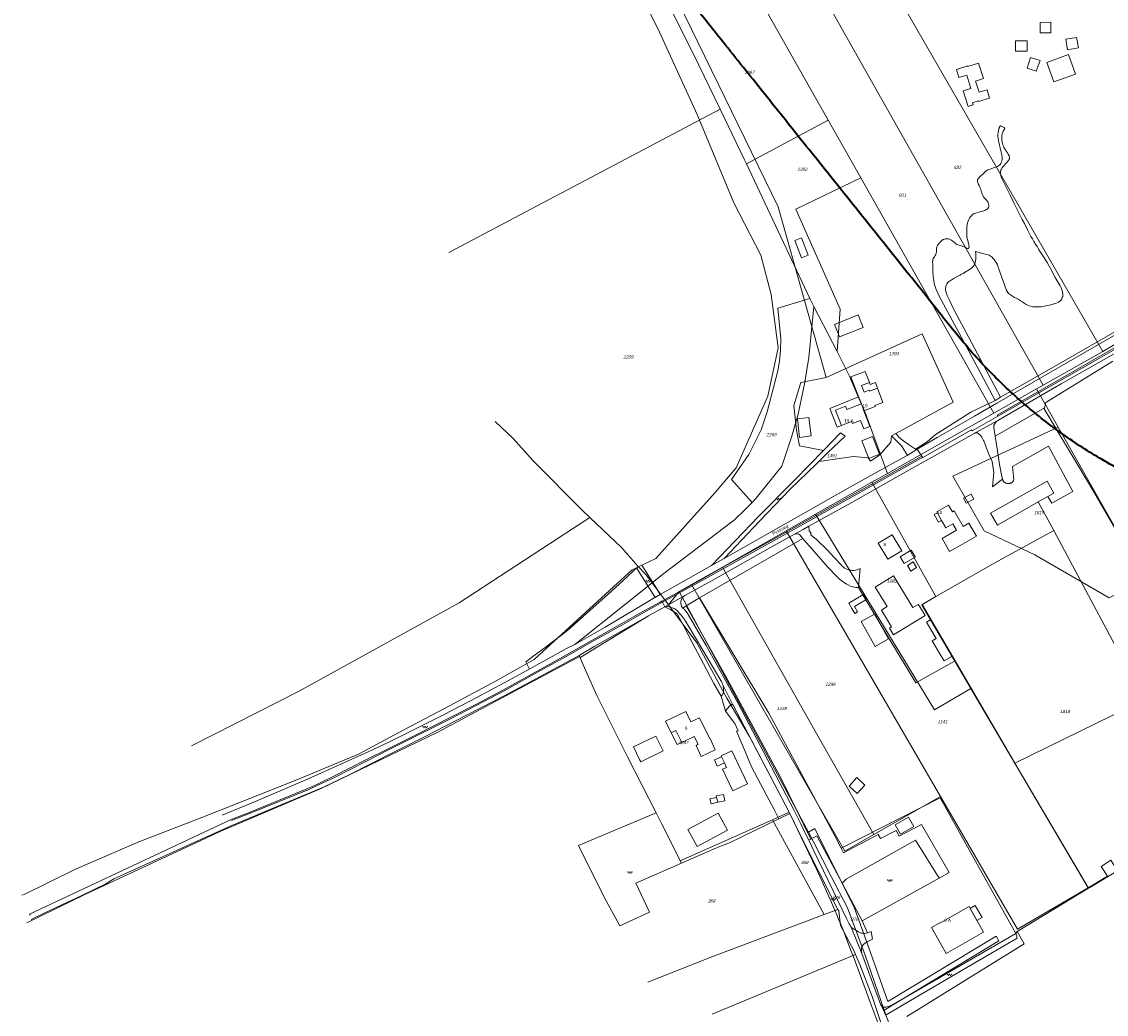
# Model space of a CAD drawing. Header units: metres. Extents: x 172462 to 175458, y 452773 to 455615.
# Tile 2 of 45: x 172628 to 173136, y 453531 to 453996. Entities that reach past the tile are written whole.
import ezdxf
from ezdxf.enums import TextEntityAlignment as Align

# ---------------------------------------------------------------- set-up
doc = ezdxf.new("R2010")
doc.units = ezdxf.units.M
doc.header["$MEASUREMENT"] = 0
doc.linetypes.add('DGN Style 2', pattern=[107.046567, 64.22794, -42.818627])
for name, color, linetype, lineweight in [('BGT Ondergrond', 7, 'Continuous', 0), ('DKK ondergrond', 7, 'Continuous', 0), ('Meldgebied', 5, 'Continuous', 40)]:
    doc.layers.add(name, color=color, linetype=linetype, lineweight=lineweight)
doc.styles.add('Style-Arial', font='arial.ttf')
doc.styles.add('Style-arial I 0.26180', font='arial.shx', dxfattribs={"oblique": 15})

# ---------------------------------------------------------------- blocks, each defined once
blk = doc.blocks.new('*U12')
at = {"layer": 'BGT Ondergrond', "color": 7, "linetype": 'Continuous', "lineweight": 0}
for centre in [(-0.3, 0.35), (0, 0.25), (-0.1, -0.05), (0.1, -0.45), (0.2, -0.15)]:
    blk.add_circle(centre, 0.0447, dxfattribs=at)
blk = doc.blocks.new('BGT-271C')
at = {"layer": 'BGT Ondergrond', "color": 7, "linetype": 'Continuous', "lineweight": 0, "xscale": 0.07267220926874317, "yscale": 0.07267220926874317, "zscale": 0.07267220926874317, "rotation": 243.434948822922}
blk.add_blockref('*U12', (0, 0), dxfattribs=at)
blk = doc.blocks.new('*U16')
at = {"layer": 'BGT Ondergrond', "color": 7, "linetype": 'Continuous', "lineweight": 0}
for centre in [(-0.3, 0.35), (0, 0.25), (-0.1, -0.05), (0.1, -0.45), (0.2, -0.15)]:
    blk.add_circle(centre, 0.0447, dxfattribs=at)
blk = doc.blocks.new('BGT-271C_1')
at = {"layer": 'BGT Ondergrond', "color": 7, "linetype": 'Continuous', "lineweight": 0, "xscale": 0.07267220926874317, "yscale": 0.07267220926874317, "zscale": 0.07267220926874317, "rotation": 243.434948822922}
blk.add_blockref('*U16', (0, 0), dxfattribs=at)

msp = doc.modelspace()

# ---------------------------------------------------------------- linework, layer by layer
at = {"layer": 'BGT Ondergrond', "color": 7, "linetype": 'Continuous', "lineweight": 0, "flags": 128}
for points in [[(172978.77, 453868.15), (172974, 453886.52), (172961.22, 453911.01), (172944.11, 453952.33), (172925.75, 453992.66), (172909.37, 454024.7), (172896.85, 454056.75), (172881.46, 454086.55), (172863.54, 454125.71), (172846.87, 454156.76), (172841.04, 454153.77)], [(173507.85, 454050.99), (173507.75, 454051.6), (173483.91, 454038.58), (173411.98, 453998.41), (173354.31, 453965.34), (173329.18, 453951.21), (173302.93, 453936.52), (173276.73, 453921.65), (173246.52, 453904.83), (173225.6, 453892.76), (173199.86, 453877.84), (173149.98, 453849.07), (173105.96, 453823.81), (173084.63, 453811.54), (173084.92, 453811.03)], [(173084.92, 453811.03), (173102.28, 453820.92), (173131.47, 453837.64), (173154.39, 453850.8), (173178.97, 453864.96), (173197.42, 453875.55), (173220.47, 453888.84), (173247.28, 453904.22), (173272.87, 453918.63), (173300.34, 453934.16), (173314.28, 453942.11), (173343.7, 453958.73), (173391.02, 453985.62), (173447.17, 454017.45), (173507.85, 454050.99)], [(173004.6, 453829.14), (172982.08, 453909.15), (172935.17, 454005.14)], [(173088.81, 453918.43), (173087.74, 453920.53), (173086.72, 453922.65), (173086.47, 453923.22), (173086.3, 453923.82), (173086.19, 453924.44), (173086.17, 453925.07), (173086.21, 453925.69), (173086.41, 453926.28), (173086.67, 453926.85), (173086.98, 453927.39), (173087.35, 453927.89), (173087.76, 453928.36), (173089.89, 453930.8), (173090.17, 453931.2), (173090.35, 453931.65), (173090.41, 453932.14), (173090.37, 453932.62), (173090.22, 453933.08), (173089.84, 453933.78), (173089.43, 453934.46), (173089.01, 453935.13), (173088.57, 453935.79), (173088.11, 453936.44), (173087.8, 453936.99), (173087.54, 453937.57), (173087.33, 453938.17), (173087.16, 453938.78), (173087.05, 453939.41), (173086.88, 453940.2), (173086.79, 453941), (173086.78, 453941.8), (173086.85, 453942.6), (173086.99, 453943.39), (173087.15, 453943.81), (173087.33, 453944.22), (173087.53, 453944.61), (173087.75, 453945), (173087.98, 453945.38), (173088.12, 453945.55), (173088.17, 453945.76), (173088.15, 453945.98), (173088.05, 453946.17), (173087.88, 453946.32), (173087.62, 453946.5), (173087.34, 453946.67), (173087.04, 453946.82), (173086.74, 453946.95), (173086.43, 453947.05), (173086.31, 453947.05), (173086.18, 453947.01), (173086.07, 453946.96), (173085.98, 453946.87), (173085.9, 453946.77), (173085.78, 453946.56), (173085.67, 453946.34), (173085.58, 453946.11), (173085.52, 453945.87), (173085.47, 453945.63), (173085.24, 453944.79), (173085.08, 453943.93), (173085.01, 453943.06), (173085.01, 453942.18), (173085.09, 453941.31), (173085.27, 453940.28), (173085.48, 453939.26), (173085.7, 453938.24), (173085.94, 453937.22), (173086.21, 453936.21), (173086.41, 453935.51), (173086.59, 453934.8), (173086.75, 453934.09), (173086.88, 453933.37), (173087, 453932.65), (173087, 453931.99), (173086.93, 453931.34), (173086.81, 453930.7), (173086.63, 453930.06), (173086.39, 453929.45), (173086.09, 453929.02), (173085.74, 453928.63), (173085.33, 453928.29), (173084.87, 453928.03), (173084.38, 453927.83), (173083.62, 453927.6), (173082.87, 453927.37), (173082.12, 453927.12), (173081.37, 453926.85), (173080.63, 453926.58), (173080.22, 453926.42), (173079.82, 453926.22), (173079.45, 453925.98), (173079.11, 453925.7), (173078.8, 453925.39), (173075.93, 453922.54), (173075.75, 453922.36), (173075.6, 453922.15), (173075.49, 453921.92), (173075.41, 453921.68), (173075.37, 453921.42), (173075.42, 453920.94), (173075.52, 453920.47), (173075.69, 453920.02), (173075.91, 453919.59), (173076.19, 453919.19), (173076.47, 453918.55), (173076.72, 453917.91), (173076.95, 453917.25), (173077.15, 453916.58), (173077.33, 453915.91), (173077.59, 453915.2), (173077.92, 453914.52), (173078.3, 453913.87), (173078.74, 453913.26), (173079.24, 453912.69), (173079.69, 453912.23), (173080.08, 453911.71), (173080.4, 453911.15), (173080.65, 453910.55), (173080.81, 453909.92), (173080.8, 453909.34), (173080.63, 453908.79), (173080.32, 453908.3), (173079.88, 453907.91), (173079.36, 453907.66), (173078.86, 453907.43), (173078.35, 453907.23), (173077.82, 453907.06), (173077.29, 453906.91), (173076.75, 453906.8), (173075.6, 453906.52), (173074.46, 453906.21), (173073.95, 453905.97), (173073.46, 453905.68), (173073.01, 453905.33), (173072.6, 453904.94), (173072.23, 453904.51), (173071.76, 453903.85), (173071.36, 453903.16), (173071.01, 453902.43), (173070.74, 453901.68), (173070.53, 453900.9), (173070.44, 453899.71), (173070.39, 453898.52), (173070.38, 453897.32), (173070.42, 453896.13), (173070.51, 453894.93), (173071.03, 453892.79), (173071.5, 453890.64), (173071.54, 453890.41), (173071.51, 453890.18), (173071.42, 453889.96), (173071.27, 453889.78), (173071.07, 453889.65), (173070.92, 453889.61), (173070.76, 453889.6), (173070.61, 453889.62), (173070.46, 453889.67), (173070.33, 453889.75), (173069.77, 453890.08), (173069.19, 453890.37), (173068.58, 453890.62), (173067.97, 453890.83), (173067.34, 453891), (173066.8, 453891.13), (173066.27, 453891.32), (173065.77, 453891.56), (173065.3, 453891.86), (173064.87, 453892.21), (173064.41, 453892.64), (173063.93, 453893.02), (173063.41, 453893.37), (173062.87, 453893.67), (173062.31, 453893.94), (173061.85, 453894.08), (173061.38, 453894.16), (173060.9, 453894.17), (173060.43, 453894.11), (173059.97, 453893.99), (173059.68, 453893.92), (173059.41, 453893.81), (173059.14, 453893.69), (173058.89, 453893.53), (173058.65, 453893.35), (173058.25, 453892.95), (173057.87, 453892.54), (173057.49, 453892.12), (173057.13, 453891.69), (173056.77, 453891.25), (173056.55, 453890.8), (173056.37, 453890.33), (173056.26, 453889.83), (173056.21, 453889.34), (173056.21, 453888.83), (173056.22, 453888.17), (173056.12, 453887.51), (173055.92, 453886.88), (173055.63, 453886.28), (173055.25, 453885.73), (173054.96, 453885.34), (173054.73, 453884.91), (173054.56, 453884.46), (173054.44, 453883.98), (173054.39, 453883.5), (173054.45, 453881.95), (173054.49, 453880.4)], [(173100.47, 453895.3), (173098.9, 453898.32), (173097.4, 453901.37), (173096.41, 453903.23), (173095.45, 453905.1), (173094.5, 453906.98), (173093.58, 453908.86), (173092.67, 453910.76), (173090.71, 453914.58), (173088.81, 453918.43)], [(172992.99, 453894.58), (172989.83, 453893.36), (172992.94, 453885.25), (172996.1, 453886.46), (172992.99, 453894.58)], [(173047.19, 453795.6), (173056.55, 453801.04), (173073.97, 453811.05), (173084.45, 453817.13), (173218.54, 453894.53)], [(173074.22, 453882.62), (173074.48, 453883.72), (173074.65, 453884.83), (173074.72, 453885.96), (173074.69, 453887.08), (173074.57, 453888.21), (173076.19, 453887.69), (173077.82, 453887.22), (173079.09, 453886.94), (173080.36, 453886.68), (173080.91, 453886.52), (173081.43, 453886.27), (173081.9, 453885.95), (173082.32, 453885.56), (173082.67, 453885.11)], [(173084.63, 453882.22), (173086.13, 453878.31), (173087.53, 453874.4), (173088.88, 453870.48)], [(173114.11, 453872.07), (173111.87, 453876.11), (173109.69, 453880.19), (173108.04, 453883), (173106.34, 453885.78)], [(173062.62, 453874.54), (173064.57, 453875.67), (173066.5, 453876.83)], [(173183.28, 453875.52), (173110.14, 453833.57), (173086.23, 453819.94)], [(172918.14, 453741.3), (172924.67, 453744.46), (172952.49, 453775.34), (172962.3, 453786.95), (172977.24, 453820.44), (172982.01, 453843.13), (172978.77, 453868.15)], [(173057.19, 453867.96), (173066.79, 453849.96), (173076.96, 453831.09), (173083.68, 453818.48)], [(173086.23, 453819.94), (173071.41, 453847.93), (173064.58, 453860.72), (173062.09, 453865.73)], [(173063.96, 453817.68), (173049.49, 453849.68), (173004.6, 453829.14)], [(173140.56, 453840.87), (173114.69, 453826.18), (173084.96, 453809.1)], [(173106.86, 453815.01), (173107.52, 453817.57), (173138.87, 453836.93)], [(173004.6, 453829.14), (172992.67, 453826.88), (172989.38, 453816.03), (172990.64, 453804.52)], [(173025.13, 453825.95), (173024.78, 453826.9)], [(173028.58, 453824.26), (173027.59, 453826.88), (173025.13, 453825.95)], [(173021.03, 453816.82), (173019.74, 453820.1), (173006.22, 453814.77), (173009.7, 453805.94)], [(173037.17, 453803.06), (173063.96, 453817.68)], [(173083.68, 453818.48), (173083.1, 453818.15), (173072.26, 453812.91), (173055.65, 453802.4), (173051.92, 453799.04), (173046.32, 453795.7)], [(173086.23, 453819.94), (173083.68, 453818.48)], [(173083.77, 453801.7), (173106.86, 453815.01)], [(173106.86, 453815.01), (173106.73, 453814.53), (173130.01, 453775.63), (173155.41, 453731.84), (173172.74, 453701.81)], [(173009.7, 453805.94), (173011.68, 453806.72)], [(173084.92, 453811.03), (173072.99, 453804.2), (173072.7, 453804.68), (173049.76, 453791.81)], [(173084.96, 453809.1), (173074.33, 453803.26)], [(173083.02, 453806.34), (173083.11, 453805.8), (173083.77, 453801.7)], [(172990.64, 453804.52), (172991.97, 453797.14), (173003.31, 453795.09)], [(172996.45, 453759.62), (173016.5, 453770.7), (173039.39, 453783.59), (173056.73, 453793.37), (173073.92, 453803.03), (173074.12, 453803.15), (173074.33, 453803.26)], [(173001.07, 453789.83), (173005.21, 453793.91), (173013.51, 453801.81), (173011.28, 453803.33), (173003.31, 453795.09)], [(173001.07, 453789.83), (173017.39, 453792.26), (173024.26, 453791.59), (173025.3, 453789.99), (173029.73, 453793.05), (173034.9, 453799), (173035.11, 453801.93)], [(173024.55, 453791.31), (173029.58, 453793.32), (173026.26, 453801.63), (173021.23, 453799.62), (173024.55, 453791.31)], [(173037.17, 453803.06), (173035.11, 453801.93)], [(173035.11, 453801.93), (173039.36, 453797.68), (173039.78, 453797.23), (173040.18, 453796.77), (173042.54, 453793.04), (173042.43, 453792.64)], [(173077.45, 453801.33), (173078.27, 453799.78), (173078.34, 453799.6), (173080.65, 453793.56), (173082.34, 453789.86), (173083.06, 453784.77), (173082.51, 453778.06), (173087.13, 453781.63)], [(173084.87, 453794.83), (173083.77, 453801.7)], [(173046.32, 453795.7), (173043.1, 453797.86), (173041.53, 453798.92)], [(173108.45, 453773.5), (173110.19, 453770.43), (173120.15, 453775.9), (173108.63, 453797), (173091.83, 453787.52), (173092.5, 453781.32), (173092.45, 453781.21), (173092.36, 453781.02), (173092.26, 453780.84), (173092.14, 453780.66), (173092.01, 453780.49), (173091.86, 453780.34), (173091.71, 453780.19), (173091.54, 453780.06), (173091.37, 453779.94), (173091.18, 453779.83), (173090.99, 453779.74), (173090.79, 453779.66), (173090.59, 453779.6), (173090.38, 453779.55), (173090.17, 453779.52), (173089.96, 453779.51), (173089.75, 453779.51), (173089.54, 453779.53), (173089.33, 453779.56), (173089.12, 453779.61), (173088.92, 453779.67), (173088.72, 453779.75), (173088.53, 453779.84), (173088.34, 453779.95), (173088.17, 453780.07), (173088, 453780.2), (173087.85, 453780.35), (173087.71, 453780.51), (173087.58, 453780.67), (173087.46, 453780.85), (173087.35, 453781.04), (173087.26, 453781.23), (173087.19, 453781.43), (173087.13, 453781.63)], [(173049.42, 453792.31), (172984.13, 453755.8), (172955.42, 453739.87), (172946.13, 453734.68), (172936.71, 453729.51), (172927.58, 453724.52)], [(172927.83, 453723.98), (172936.96, 453728.97), (172946.38, 453734.13), (172955.67, 453739.33), (172984.39, 453755.26), (173048.69, 453791.21)], [(173003.31, 453795.09), (172989.92, 453781.24), (172973, 453764.33), (172950.77, 453741.15)], [(173042.43, 453792.64), (173042.13, 453792.48), (173033.88, 453788.05), (173015.88, 453777.99)], [(173042.43, 453792.64), (173047.19, 453795.6)], [(173046.32, 453795.7), (173046.35, 453795.68), (173046.58, 453795.53)], [(173047.08, 453795.54), (173047.19, 453795.6)], [(173049.42, 453792.31), (173047.19, 453795.6)], [(173048.69, 453791.21), (173049.76, 453791.81)], [(173049.76, 453791.81), (173049.42, 453792.31)], [(173087.13, 453781.63), (173087.08, 453781.84), (173087.05, 453782.05), (173085.79, 453788.4), (173084.87, 453794.83)], [(172987.72, 453776.92), (173000, 453788.77), (173001.07, 453789.83)], [(173015.88, 453777.99), (172977.63, 453756.24), (172956.74, 453744.46)], [(172956.74, 453744.46), (172973.31, 453761.89), (172987.72, 453776.92)], [(173068.93, 453772.66), (173070.18, 453770.31), (173073.75, 453772.21), (173072.5, 453774.56), (173068.93, 453772.66)], [(173111.2, 453757.51), (173103.9, 453770.92)], [(173057.12, 453764.96), (173056.62, 453765.84), (173055.11, 453764.99)], [(173055.11, 453764.99), (173057.13, 453761.43), (173058.64, 453762.28)], [(173058.64, 453762.28), (173058.64, 453762.28), (173057.12, 453764.96)], [(172989.77, 453755.9), (172978.52, 453749.56), (172961.92, 453740.3), (172951.06, 453734.14), (172938.31, 453727.06)], [(172996.45, 453759.62), (172993.81, 453758.09), (172989.77, 453755.9)], [(172993.64, 453753.83), (172992.69, 453754.97), (172992.35, 453755.38)], [(172997.57, 453756.36), (172996.5, 453757.48), (172996.45, 453759.62)], [(173008.33, 453744.91), (173005.1, 453748.3), (173000, 453753.28), (172997.54, 453755.37)], [(173064.93, 453696.52), (173049.53, 453722.86), (173055.99, 453726.59), (173083.49, 453742.46), (173111.2, 453757.51)], [(173111.2, 453757.51), (173153.57, 453678.27), (173092.97, 453648.55)], [(172945.25, 453725.98), (172993.64, 453753.83)], [(172993.64, 453753.83), (172995.29, 453751.85), (172997.99, 453748.79), (172998.97, 453747.69), (173000, 453746.47), (173003.2, 453742.84), (173005.23, 453740.54), (173009.58, 453735.96)], [(172915.65, 453740.1), (172913.69, 453739.15), (172906.84, 453732.94), (172867.68, 453697.2), (172849.95, 453687.21), (172826.09, 453674.34), (172806.65, 453664.16), (172785.4, 453652.82), (172756.6, 453640.85), (172711.99, 453623.18), (172682.52, 453611.77), (172652.55, 453598.87), (172628.74, 453587.06), (172627.65, 453586.77)], [(172918.14, 453741.3), (172915.65, 453740.1)], [(172924.36, 453726.13), (172915.65, 453740.1)], [(172926.83, 453727.51), (172924.39, 453731.44), (172918.14, 453741.3)], [(172950.77, 453741.15), (172926.83, 453727.51)], [(172950.77, 453741.15), (172956.74, 453744.46)], [(173011.94, 453741), (173011.51, 453741.47), (173008.33, 453744.91)], [(173019.71, 453730.83), (173020.39, 453739.8)], [(173019.71, 453730.83), (173021.73, 453727.46)], [(172721.59, 453624.19), (172736.73, 453630.54), (172761.79, 453641.26), (172789.92, 453653.87), (172799.92, 453658.63), (172810.86, 453664), (172825.26, 453671.23), (172840.95, 453679.4), (172853.69, 453686.25), (172864.3, 453692), (172873.32, 453696.99), (172882.91, 453702.23), (172886.75, 453704.22), (172900.99, 453712.34), (172917.21, 453721.93), (172924.32, 453726.11), (172924.36, 453726.13)], [(172924.36, 453726.13), (172926.83, 453727.51)], [(172929, 453721.85), (172938.31, 453727.06)], [(172939, 453722.24), (172945.25, 453725.98)], [(173011.5, 453608.83), (173008.66, 453614.59), (172977.64, 453671.97), (172945.25, 453725.98)], [(173021.73, 453727.46), (173015.1, 453723.48), (173016.5, 453721.09), (173017.95, 453718.66), (173019.2, 453719.4), (173017.74, 453721.94), (173023.15, 453725.1)], [(173021.89, 453727.55), (173021.73, 453727.46)], [(173021.73, 453727.46), (173023.15, 453725.1)], [(173023.15, 453725.1), (173023.36, 453725.22), (173021.89, 453727.55)], [(173023.15, 453725.1), (173027.14, 453718.44)], [(172927.58, 453724.52), (172926.73, 453724.06), (172918.91, 453719.74), (172908.5, 453713.81), (172894.44, 453705.94), (172882.81, 453699.33), (172871.9, 453693.24), (172853.42, 453682.98), (172840.34, 453676.14), (172828.33, 453669.92), (172812.74, 453662.03), (172799.59, 453655.51), (172788.93, 453650.14), (172774.2, 453642.63), (172766.18, 453638.76), (172761.94, 453636.85), (172734.93, 453625.85), (172725.76, 453622.23), (172631.37, 453577.92), (172631.62, 453577.38)], [(172726.02, 453621.69), (172735.18, 453625.3), (172762.2, 453636.31), (172766.44, 453638.22), (172774.46, 453642.09), (172789.18, 453649.6), (172799.85, 453654.97), (172813, 453661.49), (172828.59, 453669.38), (172840.6, 453675.59), (172853.67, 453682.44), (172872.15, 453692.7), (172883.07, 453698.78), (172894.7, 453705.4), (172908.76, 453713.26), (172919.17, 453719.19), (172926.99, 453723.52), (172927.83, 453723.98)], [(172888.81, 453699.09), (172896.17, 453703.32), (172921.3, 453717.6), (172929, 453721.85)], [(172927.83, 453723.98), (172927.58, 453724.52)], [(172929, 453721.85), (172927.83, 453723.98)], [(172947.07, 453695.18), (172941.68, 453705.47), (172937.84, 453712.77), (172934.73, 453718.49), (172931.76, 453720.35), (172929, 453721.85)], [(172937.32, 453721.24), (172937.35, 453721.21)], [(172937.35, 453721.21), (172939, 453722.24)], [(172937.35, 453721.21), (172937.38, 453721.17)], [(172997.29, 453612.97), (172983.65, 453641.04), (172958.16, 453688.06), (172939, 453722.24)], [(172938.69, 453715.05), (172940.38, 453712.21), (172955.21, 453687.37)], [(172939.87, 453718.21), (172948.38, 453703.7), (172963.15, 453676.89), (172989.43, 453626.77), (172992.68, 453620.18), (172994.68, 453615.88), (172996.39, 453612.47)], [(173027.14, 453718.44), (173029.87, 453713.88)], [(173029.87, 453713.88), (173046.47, 453686.18), (173064.93, 453696.52)], [(173172.74, 453701.81), (173208.46, 453638.84), (173128.03, 453590.42), (173127.43, 453590.06)], [(172630.05, 453573.77), (172657.18, 453587.01), (172720.98, 453616.75), (172768.29, 453636.93), (172822.34, 453662.97), (172889.04, 453698.56)], [(172888.81, 453699.09), (172854.61, 453680.54), (172830.54, 453668.22), (172816.71, 453661.16), (172801.96, 453653.78), (172780.99, 453643.14), (172768.98, 453637.38), (172751.41, 453629.97), (172729.14, 453620.62), (172725.05, 453618.99), (172670.87, 453594.42), (172667.04, 453592.13), (172655.87, 453586.65), (172646.53, 453582.27), (172638.12, 453578.3), (172632.13, 453575.4)], [(172889.04, 453698.56), (172888.81, 453699.09)], [(172889.04, 453698.56), (172891.96, 453691.81), (172897.16, 453680.36), (172904.82, 453664.91), (172911.46, 453651.56), (172924.82, 453625.39)], [(172955.42, 453679.91), (172951.91, 453685.88), (172947.07, 453695.18)], [(173064.93, 453696.52), (173092.97, 453648.55)], [(172960.87, 453675.85), (172956.21, 453684.9)], [(172955.42, 453679.91), (172957.31, 453672.88)], [(172960.87, 453675.85), (172960.94, 453675.73), (172987.22, 453625.61), (172987.37, 453625.3), (172987.47, 453625.09)], [(172982.33, 453622.58), (172980, 453627.19), (172976.81, 453633.31), (172969.58, 453646.94), (172966.62, 453654), (172964.17, 453659.49), (172962.58, 453663.56), (172963.29, 453663.79), (172961.7, 453667.24), (172957.31, 453672.88)], [(172931.9, 453662.84), (172934.66, 453657.26), (172936.87, 453658.33)], [(173092.97, 453648.55), (173109.94, 453619.64), (173127.43, 453590.06)], [(173093.44, 453568.76), (173057.97, 453632.41), (173011.5, 453608.83)], [(172924.82, 453625.39), (172888.53, 453609.96), (172900.47, 453585.79), (172907.82, 453572.44), (172921.84, 453578.79), (172915.4, 453592.44), (172936.75, 453601.73)], [(172936.75, 453601.73), (172927.43, 453620.28), (172924.82, 453625.39)], [(172987.47, 453625.09), (172982.33, 453622.58)], [(172987.47, 453625.09), (173000, 453598.96), (173002.65, 453593.13), (173006.97, 453583.41)], [(172936.75, 453601.73), (172954.29, 453609.37), (172959.28, 453611.32), (172982.33, 453622.58)], [(173011.5, 453608.83), (173012.64, 453606.57), (173028.96, 453615.26), (173030.03, 453613.34), (173037.36, 453617.11), (173038.79, 453614.36), (173049.17, 453619.8), (173062.2, 453597.32), (173057.45, 453594.78)], [(172996.39, 453612.47), (172997.29, 453612.97)], [(172997.29, 453612.97), (173000.17, 453614.53), (173011.96, 453592.41)], [(173016.32, 453571.84), (173015.61, 453572.93), (173015.33, 453573.37), (173014.14, 453575.83), (173007.81, 453588.84), (172998.78, 453607.6), (172996.55, 453612.15), (172996.39, 453612.47)], [(173046.43, 453612.6), (173013.85, 453594.21), (173011.96, 453592.41)], [(173057.45, 453594.78), (173046.43, 453612.6)], [(173021.38, 453574.76), (173057.45, 453594.78)], [(173011.96, 453592.41), (173021.38, 453574.76)], [(173127.43, 453590.06), (173094.03, 453569.79)], [(173074.41, 453581.96), (173071.97, 453580.57), (173075.16, 453574.98), (173077.6, 453576.37), (173074.41, 453581.96)], [(173021.38, 453574.76), (173023.97, 453569.1)], [(173013.58, 453567.61), (173016.17, 453560.86), (173017.11, 453558.42), (173021.15, 453547.76), (173025.17, 453536.71), (173028.4, 453527.99), (173051.53, 453464.26), (173062.35, 453422.4), (173064.99, 453412.99), (173066.83, 453405.61), (173068.11, 453399.17), (173071.9, 453379.48), (173074.49, 453366.42), (173076.66, 453354.49), (173078.29, 453344.55), (173078.75, 453340.54)], [(173016.32, 453571.84), (173021.3, 453559.5)], [(173017.26, 453570.95), (173016.32, 453571.84)], [(173023.97, 453569.1), (173022.62, 453568.87)], [(173023.72, 453564.96), (173024.73, 453565.44), (173026.18, 453566.13), (173025.59, 453569.68)], [(173025.59, 453569.68), (173023.97, 453569.1)], [(173093.44, 453568.76), (173035.6, 453535.35), (173034.12, 453534.86), (173032.63, 453534.39)], [(173072.34, 453553.95), (173094.09, 453566.68), (173093.44, 453568.76)], [(173094.03, 453569.79), (173093.44, 453568.76)], [(173094.03, 453569.79), (173097.34, 453563.97)], [(173097.34, 453563.97), (173042.3, 453529.97)], [(173021.3, 453559.5), (173021.27, 453559.61)], [(173030.43, 453534.98), (173029.94, 453535.78), (173026.69, 453544.65), (173021.3, 453559.5)], [(173032.92, 453530.76), (173032.99, 453530.81), (173046.75, 453538.94), (173072.34, 453553.95)], [(173030.43, 453534.98), (173032.69, 453530.1)], [(173031.16, 453534.39), (173030.43, 453534.98)]]:
    msp.add_lwpolyline(points, dxfattribs=at)
at = {"layer": 'BGT Ondergrond', "color": 7, "linetype": 'Continuous', "lineweight": 13, "flags": 128}
for points in [[(173104.74, 453995.53), (173104.8, 453990.59), (173109.74, 453990.59), (173109.74, 453995.59), (173104.74, 453995.53)], [(173093.3, 453986.95), (173093.25, 453982.01), (173098.72, 453982.01), (173098.72, 453986.89), (173093.3, 453986.95)], [(173116.83, 453987.67), (173117.6, 453982.61), (173122.78, 453983.56), (173121.89, 453988.44), (173116.83, 453987.67)], [(173100.27, 453979.09), (173098.75, 453974.14)], [(173098.75, 453974.14), (173102.95, 453972.66), (173104.74, 453977.72), (173100.27, 453979.09)], [(173107.89, 453976.71), (173111.26, 453967.62), (173121.35, 453971.29), (173118.02, 453980.46), (173107.89, 453976.71)], [(173071.02, 453956.14), (173073.38, 453956.87), (173073.1, 453957.89), (173075.79, 453958.73), (173075.89, 453958.47), (173081.1, 453960.08), (173079.9, 453963.96), (173076.14, 453962.84), (173074.52, 453968.07), (173078.25, 453969.19), (173075.94, 453976.4), (173070.96, 453974.8), (173070.86, 453975.11), (173065.6, 453973.45), (173066.75, 453969.75), (173070.4, 453970.84), (173072.33, 453964.62), (173068.73, 453963.5), (173071.02, 453956.14)], [(173019.54, 453858.52), (173008.45, 453854.08), (173010.78, 453848.31)], [(173010.78, 453848.31), (173021.89, 453852.67), (173019.54, 453858.52)], [(173024.78, 453826.9), (173022.85, 453831.99), (173016.17, 453829.47), (173019.36, 453821.04), (173021.03, 453816.82)], [(173028.58, 453824.26), (173024.89, 453822.87), (173024.75, 453823.24), (173022.27, 453822.32), (173021.04, 453825.51), (173024.78, 453826.9)], [(173022.26, 453813.66), (173027.57, 453815.65), (173027.41, 453816.06), (173031.13, 453817.46), (173028.58, 453824.26)], [(173021.03, 453816.82), (173014.29, 453814.17), (173013.67, 453815.75), (173008.86, 453813.85), (173011.68, 453806.72)], [(173011.68, 453806.72), (173016.47, 453808.6), (173016.86, 453807.6), (173020.59, 453809.07), (173021.21, 453807.51), (173022.16, 453805.11), (173025.03, 453806.21), (173024.07, 453808.71), (173022.17, 453813.62)], [(173022.17, 453813.62), (173022.26, 453813.66)], [(172996.49, 453810.51), (172991.03, 453809.84), (172992.1, 453801.16), (172997.56, 453801.83)], [(172997.56, 453801.83), (172996.49, 453810.51)], [(173081.55, 453765.73), (173108, 453780.69), (173111.21, 453775.06), (173108.45, 453773.5)], [(173103.9, 453770.92), (173084.73, 453760.06), (173081.55, 453765.73)], [(173108.45, 453773.5), (173103.9, 453770.92)], [(173071.44, 453760.97), (173068.67, 453759.39), (173064.47, 453766.8), (173063.69, 453766.36), (173061.92, 453769.46), (173056.36, 453766.29), (173057.12, 453764.96)], [(173057.12, 453764.96), (173058.64, 453762.28)], [(173058.64, 453762.28), (173060.61, 453758.79), (173063.92, 453760.67), (173065.64, 453757.66)], [(173065.64, 453757.66), (173058.85, 453753.79), (173062.31, 453747.71), (173065.12, 453749.32), (173074.9, 453754.89), (173071.44, 453760.97)], [(173039.94, 453747.98), (173035.47, 453755.58), (173028.97, 453751.66), (173033.44, 453744.1)], [(173033.44, 453744.1), (173039.94, 453747.98)], [(173045.12, 453747.14), (173044.4, 453748.33), (173039.22, 453745.19), (173041.13, 453742.04), (173046.22, 453745.12), (173046.31, 453745.17)], [(173046.31, 453745.17), (173045.12, 453747.14)], [(173042.59, 453741.19), (173044.15, 453738.59), (173046.91, 453740.22), (173045.31, 453742.82)], [(173045.31, 453742.82), (173042.59, 453741.19)], [(173047.67, 453722.94), (173045.19, 453721.42), (173036.09, 453736.26), (173027.56, 453731.03), (173033.12, 453721.89), (173030.43, 453720.19), (173035.22, 453712.39)], [(173035.22, 453712.39), (173034.2, 453711.76), (173036.1, 453708.65), (173050.88, 453717.71), (173048.19, 453722.09), (173047.67, 453722.94)], [(173061.93, 453701.15), (173053.38, 453715.77), (173051.56, 453714.7), (173056.05, 453707.03), (173054.23, 453705.96), (173058.29, 453699.02)], [(173058.29, 453699.02), (173059.76, 453696.5), (173063.43, 453698.58), (173061.93, 453701.15)], [(172945.15, 453669.86), (172941.21, 453667.94), (172938.79, 453672.79), (172929.31, 453668.23), (172931.9, 453662.84)], [(172936.87, 453658.33), (172942.69, 453661.13), (172944.62, 453657.5), (172943.56, 453656.91), (172946.02, 453651.71), (172952.52, 453654.87), (172950.23, 453660.1), (172950.03, 453660.04), (172945.15, 453669.86)], [(172931.9, 453662.84), (172934.18, 453663.94), (172936.87, 453658.33)], [(172914.31, 453656.27), (172915.75, 453653.26), (172917.29, 453650.06), (172917.67, 453649.28), (172928.14, 453654.3), (172924.78, 453661.3)], [(172924.78, 453661.3), (172914.31, 453656.27)], [(172960.34, 453654.44), (172955.27, 453652.03), (172955.5, 453651.54)], [(172956.85, 453648.69), (172957.83, 453646.63), (172956.03, 453645.78), (172960.83, 453635.66), (172967.7, 453638.91), (172960.34, 453654.44)], [(172955.5, 453651.54), (172952.18, 453650.21), (172953.45, 453647.19), (172956.85, 453648.69)], [(173022.73, 453638.24), (173018.96, 453641.87), (173015.26, 453637.85)], [(172953.73, 453630.27), (172957.14, 453631.02), (172956.49, 453633.95), (172953.05, 453633.23), (172953.19, 453632.6)], [(173015.26, 453637.85), (173019.02, 453634.39), (173022.73, 453638.24)], [(172953.19, 453632.6), (172953.15, 453632.59), (172950.09, 453631.87), (172950.64, 453629.55), (172953.73, 453630.27)], [(172953.94, 453625.23), (172939.8, 453617.52), (172944.16, 453609.53)], [(172944.16, 453609.53), (172958.29, 453617.24), (172953.94, 453625.23)], [(173043.15, 453623.3), (173036.91, 453619.7)], [(173036.91, 453619.7), (173039.41, 453615.38), (173045.65, 453618.97), (173043.15, 453623.3)], [(173060.74, 453559.53), (173078.27, 453569.52), (173071.49, 453581.4), (173057.82, 453573.61), (173057.72, 453573.78), (173053.87, 453571.59)], [(173053.87, 453571.59), (173060.74, 453559.53)]]:
    msp.add_lwpolyline(points, dxfattribs=at)
at = {"layer": 'BGT Ondergrond', "color": 7, "linetype": 'DGN Style 2', "lineweight": 0, "flags": 128}
for points in [[(173022.26, 453813.66), (173021.03, 453816.82)], [(172956.85, 453648.69), (172955.5, 453651.54)], [(172953.19, 453632.6), (172953.73, 453630.27)]]:
    msp.add_lwpolyline(points, dxfattribs=at)
at = {"layer": 'BGT Ondergrond', "color": 7, "linetype": 'DGN Style 2', "lineweight": 13, "flags": 128}
for points in [[(173027.14, 453718.44), (173020.88, 453714.93), (173027.42, 453703.31), (173033.79, 453706.88), (173029.87, 453713.88)], [(173027.27, 453718.51), (173027.14, 453718.44)], [(173029.87, 453713.88), (173027.27, 453718.51)]]:
    msp.add_lwpolyline(points, dxfattribs=at)
at = {"layer": 'BGT Ondergrond', "color": 7, "linetype": 'Continuous', "lineweight": 0}
for centre, radius, start, end in [((173290.38, 454005.8), 219.72, 210.1923, 213.1092), ((173074.28, 453877.33), 11.45, 25.2817, 42.8264), ((173064.67, 453870.68), 4.26, 155.6917, 195.224), ((173064.54, 453871.02), 4.01, 118.7123, 159.4569), ((173076.78, 453873.79), 16.76, 194.6188, 208.7623), ((173081.98, 453844.58), 24.7, 51.7044, 61.3222), ((173052.54, 453814.86), 19.38, 217.526, 235.3722), ((173074.84, 453801.84), 1.5, 73.5314, 109.6679), ((173071.91, 453797.33), 6.83, 35.7841, 60.5495), ((172997.97, 453755.85), 0.653, 128.6376, 228.3777), ((173017.49, 453746.55), 7.85, 224.9812, 248.2315), ((173016.91, 453745.75), 6.89, 250.2081, 300.3264), ((172929.98, 453715.05), 6.87, 37.5865, 98.2615), ((172929.87, 453712.33), 11.6, 30.4128, 49.6414), ((172909.56, 453695.72), 34.96, 33.5654, 42.2866), ((172946.51, 453682.44), 10.01, 14.2123, 29.5341), ((172946.54, 453682.44), 9.98, 358.8995, 14.2693), ((172952.75, 453682.58), 3.77, 315.018, 354.9911), ((172967.75, 453666.51), 12.23, 130.7191, 148.6046), ((172960.34, 453675.49), 0.639, 33.9002, 153.7762), ((172676.66, 453435.87), 361.77, 21.3571, 24.069), ((173029.62, 453590.52), 23.14, 237.7316, 247.1055), ((173022.53, 453574.58), 5.71, 250.3992, 270.9079), ((173025.39, 453561.05), 4.37, 159.5207, 199.2447), ((173027.13, 453559.08), 6.8, 120.125, 149.0886), ((173031.9, 453536.92), 2.63, 253.7616, 286.2384)]:
    msp.add_arc(centre, radius, start, end, dxfattribs=at)
at = {"layer": 'BGT Ondergrond', "color": 7, "linetype": 'Continuous', "lineweight": 0, "extrusion": (0, 0, -1)}
for centre, radius, start, end in [((-173068.95, 453884.85), 5.72, 202.9128, 236.4137), ((-173096.83, 453881.08), 42.34, 348.5241, 359.0814), ((-173038.76, 453931.14), 60.99, 236.8491, 242.9445), ((-173079.91, 453879.65), 25.55, 332.778, 344.1206), ((-173106.32, 453867.23), 9.18, 148.1652, 172.2697), ((-173092.28, 453871.2), 3.48, 310.5669, 348.1627), ((-173101.25, 453882.8), 18.14, 294.1639, 308.2709), ((-173112.05, 453867.96), 3.39, 171.4704, 213.7041), ((-173103.08, 453872.75), 10.53, 279.5042, 303.4358), ((-173103.3, 453876.66), 14.43, 256.6664, 277.7831), ((-173102.91, 453889.7), 27.33, 248.9096, 262.1866), ((-173110.37, 453869.04), 5.39, 213.3184, 243.8698), ((-173084.94, 453806.38), 1.91, 358.9354, 33.3175), ((-173090.9, 453801.72), 9.47, 37.022, 51.1725), ((-173046.81, 453796.13), 0.648, 245.9552, 291.2896), ((-172990.65, 453753.62), 2.45, 68.9414, 133.9178), ((-173024.73, 453750.71), 21.15, 298.0402, 315.7524), ((-173019.99, 453742.56), 11.73, 271.3841, 296.3707), ((-172940.25, 453723.74), 3.85, 10.7107, 59.8313), ((-172940.25, 453723.74), 3.85, 319.5973, 10.7174)]:
    msp.add_arc(centre, radius, start, end, dxfattribs=at)
at = {"layer": 'DKK ondergrond', "color": 6, "linetype": 'Continuous', "lineweight": 0, "flags": 128}
for points in [[(173134.13, 453841.45), (173024.87, 454030.94), (172998.58, 454016.3)], [(172998.58, 454016.3), (173106.27, 453825.66)], [(172954.86, 453954.85), (172944.95, 453975.51), (172932.77, 454000.07)], [(172975.14, 454003.25), (173005.45, 453949.72)], [(172954.86, 453954.85), (172827.81, 453887.7)], [(172967.14, 453929.24), (172966.08, 453931.48), (172954.86, 453954.85)], [(173005.45, 453949.72), (172967.14, 453929.24)], [(173005.45, 453949.72), (173020.74, 453922.73)], [(172996.92, 453866.25), (172967.14, 453929.24)], [(173020.74, 453922.73), (172990.28, 453908.1), (173011.07, 453861.15), (173009.7, 453841.33)], [(173020.74, 453922.73), (173083.13, 453812.55)], [(172969.83, 453770.68), (172960.13, 453781.49), (172968.3, 453793.21), (172974.03, 453804.64), (172976.97, 453813.15), (172981.87, 453832.37), (172982.67, 453836.85), (172983.18, 453841.94), (172983.29, 453847.26), (172981.89, 453861.67), (172996.92, 453866.25)], [(172998.69, 453862.49), (172996.38, 453838.55), (172994.54, 453827.1), (172991.49, 453812.1), (172988.36, 453801.2), (172983.83, 453787.7), (172971.77, 453772.64), (172969.83, 453770.68)], [(172998.69, 453862.49), (172996.92, 453866.25)], [(172998.69, 453862.49), (173009.7, 453841.33)], [(173140, 453844.78), (173134.13, 453841.45)], [(173009.7, 453841.33), (173015.45, 453829.82), (173019.24, 453821.01), (173022.55, 453813.55), (173033.24, 453784.26)], [(173134.13, 453841.45), (173106.27, 453825.66)], [(173103.05, 453823.84), (173083.13, 453812.55)], [(173106.27, 453825.66), (173103.05, 453823.84)], [(173103.05, 453823.84), (173113.21, 453805.95)], [(173083.13, 453812.55), (173033.24, 453784.26)], [(172849.47, 453808.63), (172857.9, 453800.71), (172867.3, 453790.15), (172890.47, 453766.75), (172893.78, 453763.61)], [(173113.21, 453805.95), (173063.91, 453782.94), (173078.55, 453757.36), (173102.27, 453746.22), (173137.18, 453725.96), (173153.55, 453734.92)], [(173113.21, 453805.95), (173153.55, 453734.92)], [(173033.24, 453784.26), (173025.99, 453780.15)], [(173025.99, 453780.15), (172999.61, 453765.2)], [(173072.33, 453683.62), (173049.3, 453722.73), (173055.99, 453726.59), (173025.99, 453780.15)], [(172969.83, 453770.68), (172966.46, 453767.27), (172961.59, 453762.53), (172927.81, 453736.88)], [(172707.28, 453656.67), (172757.26, 453682.16), (172832.6, 453723.68), (172893.78, 453763.61)], [(172893.78, 453763.61), (172908.82, 453749.41), (172915.15, 453742.09), (172916.53, 453740.64)], [(172999.61, 453765.2), (172985.79, 453757.36)], [(173072.33, 453683.62), (173055.29, 453673.63), (172999.61, 453765.2)], [(172985.79, 453757.36), (172955.9, 453740.41)], [(173058.09, 453632.98), (172985.79, 453757.36)], [(172865.48, 453692.65), (172863.82, 453696.09), (172867.78, 453699.07), (172872.88, 453702.81), (172880.11, 453708.22), (172883.49, 453710.94), (172893.84, 453720.12), (172902.42, 453727.8), (172909.15, 453733.86), (172916.53, 453740.64)], [(172916.53, 453740.64), (172920.04, 453736.95), (172923.07, 453733.1)], [(172955.9, 453740.41), (172941.47, 453732.24)], [(172955.9, 453740.41), (173000, 453662.45), (173026.91, 453615.17)], [(172927.81, 453736.88), (172923.07, 453733.1)], [(172923.07, 453733.1), (172886.75, 453704.22)], [(172923.07, 453733.1), (172930.7, 453722.79)], [(172941.47, 453732.24), (172935.67, 453728.95)], [(173026.91, 453615.17), (173013.28, 453607.43), (172941.47, 453732.24)], [(172935.67, 453728.95), (172930.7, 453722.79)], [(172935.67, 453728.95), (172996.23, 453616.27)], [(172930.7, 453722.79), (172921.3, 453717.6), (172896.98, 453702.71), (172889.09, 453697.99)], [(172930.7, 453722.79), (172943.91, 453704.96), (172958.01, 453679.1), (172968.59, 453661.14)], [(173072.33, 453683.62), (173127.32, 453590.23)], [(172968.59, 453661.14), (172987.22, 453625.61)], [(173207.85, 453639.33), (173140.83, 453598.47), (173137.92, 453603.14), (173133.31, 453600.23), (173136.31, 453595.71)], [(173026.91, 453615.17), (173058.09, 453632.98)], [(173127.32, 453590.23), (173094.25, 453570.79), (173058.09, 453632.98)], [(172979.36, 453622.11), (172987.22, 453625.61)], [(172987.22, 453625.61), (172992.28, 453615.05)], [(172936.16, 453602.89), (172979.36, 453622.11)], [(172979.36, 453622.11), (173003.61, 453577.65)], [(172996.23, 453616.27), (172999.26, 453617.99)], [(173017.84, 453580.62), (172999.26, 453617.99)], [(172992.28, 453615.05), (173010.08, 453580.08)], [(172996.23, 453616.27), (172998.82, 453611.45), (173006.85, 453595.54), (173014.55, 453580.83), (173022.84, 453558.68), (173031.69, 453532.99)], [(173127.32, 453590.23), (173136.31, 453595.71)], [(172920.94, 453546.08), (172950.94, 453557.84), (173003.61, 453577.65)], [(173003.61, 453577.65), (173010.08, 453580.08)], [(173010.08, 453580.08), (173010.44, 453579.39), (173011.2, 453572.52), (173017.63, 453560.59), (173018.21, 453558.99)], [(173017.84, 453580.62), (173025.3, 453559.91), (173033.47, 453536.93), (173084.13, 453567.54), (173085.4, 453565.44), (173031.69, 453532.99)], [(172951.13, 453531.11), (173018.21, 453558.99)], [(173018.21, 453558.99), (173020.36, 453554.33), (173026.04, 453539.36), (173038.91, 453500.98), (173049.29, 453472.22), (173052.04, 453463.52), (173054.3, 453455.21), (173055.68, 453449.68), (173058.25, 453439.75), (173063.62, 453416.93), (173066.67, 453397.71), (173070.39, 453376.66), (173072.66, 453358.24), (173074.19, 453348.12), (173075.33, 453341.24), (173075.91, 453337.03)], [(173031.69, 453532.99), (173039.46, 453511.52), (173042.86, 453502.02), (173045.9, 453492.79), (173051.17, 453477.5), (173054.5, 453466.49), (173057.77, 453455.91)]]:
    msp.add_lwpolyline(points, dxfattribs=at)
at = {"layer": 'Meldgebied'}
msp.add_rational_spline([(173886.48, 454940.1), (173810.66, 454919.59), (173735.88, 454895.58), (173559.06, 454831.42), (173382.23, 454767.25), (173335.51, 454752.28), (173297.91, 454720.75), (173118.26, 454570.12), (172938.61, 454419.49), (172892.93, 454381.19), (172869.45, 454326.4), (172868.91, 454325.14), (172868.37, 454323.89), (172831.65, 454238.2), (172859.99, 454149.4), (172864.32, 454135.82), (172868.66, 454122.25), (172882.72, 454078.19), (172911.6, 454042.08), (172988.36, 453946.14), (173065.12, 453850.19), (173127.84, 453771.79), (173227.37, 453758.55), (173396.88, 453662.15), (173566.39, 453565.75), (173645.01, 453555.29), (173715.29, 453592.07), (174010.54, 453746.62), (174305.79, 453901.16), (174311.32, 453912.56), (174316.86, 453923.96), (174363.66, 454020.32), (174326.18, 454120.66), (174295.84, 454201.89), (174265.51, 454283.12), (174258.12, 454302.89), (174254.16, 454323.62), (174225.24, 454474.75), (174196.33, 454625.88), (174183.22, 454694.4), (174207.49, 454759.81), (174234.51, 454832.64), (174261.53, 454905.48), (174241.08, 454927.44), (174220.63, 454949.4), (174119.41, 455040.82), (173987.76, 455005.2), (173937.12, 454972.65), (173886.48, 454940.1)], [1, 0.99973656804, 1, 1, 1, 0.981280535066, 1, 1, 1, 0.972729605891, 1, 1, 1, 0.936980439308, 1, 1, 1, 0.983319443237, 1, 1, 1, 0.92795740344, 1, 1, 1, 0.953173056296, 1, 1, 1, 1, 1, 0.919180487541, 1, 1, 1, 0.996456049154, 1, 1, 1, 0.963201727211, 1, 1, 1, 1, 1, 0.877857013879, 1, 1, 1], degree=2, knots=[0, 0, 0, 0.045455, 0.045455, 0.090909, 0.090909, 0.136364, 0.136364, 0.181818, 0.181818, 0.227273, 0.227273, 0.272727, 0.272727, 0.318182, 0.318182, 0.363636, 0.363636, 0.409091, 0.409091, 0.454545, 0.454545, 0.5, 0.5, 0.545455, 0.545455, 0.590909, 0.590909, 0.613636, 0.613636, 0.636364, 0.636364, 0.681818, 0.681818, 0.727273, 0.727273, 0.772727, 0.772727, 0.818182, 0.818182, 0.863636, 0.863636, 0.886364, 0.886364, 0.909091, 0.909091, 0.954545, 0.954545, 1, 1, 1], dxfattribs=at)

# ---------------------------------------------------------------- block references
at = {"layer": 'BGT Ondergrond', "color": 7, "linetype": 'Continuous', "lineweight": 0, "xscale": 30, "yscale": 30, "zscale": 30}
for name, p in [('BGT-271C_1', (172982.14, 453772.29)), ('BGT-271C_1', (172921.24, 453733.77)), ('BGT-271C_1', (172816.66, 453665.47)), ('BGT-271C', (172912.64, 453597.41)), ('BGT-271C', (173034.38, 453593.68)), ('BGT-271C_1', (173008.02, 453584.72)), ('BGT-271C_1', (173062.3, 453549.43))]:
    msp.add_blockref(name, p, dxfattribs=at)

# ---------------------------------------------------------------- texts
at = {"layer": 'BGT Ondergrond', "color": 7, "linetype": 'Continuous', "lineweight": 0, "style": 'Style-Arial'}
for s, p in [('19  ', (173023.34, 453816)), ('19 A ', (173015.51, 453809)), ('10  ', (173058.34, 453766)), ('8  ', (173032.55, 453751)), ('6  ', (172939.53, 453665)), ('6 A ', (173061.71, 453575))]:
    msp.add_text(s, height=1.5, dxfattribs=at).set_placement(p, align=Align.MIDDLE_CENTER)
msp.add_text('Peteweg', height=1.5, rotation=28.7508, dxfattribs=at).set_placement((172983.06, 453757.86), align=Align.MIDDLE_CENTER)
at = {"layer": 'DKK ondergrond', "color": 6, "linetype": 'Continuous', "lineweight": 0, "style": 'Style-arial I 0.26180', "oblique": 15}
for s, p in [('1097', (172968.53, 453972.1)), ('932', (173065.96, 453927.66)), ('1392', (172993.35, 453926.71)), ('931', (173040.28, 453914.6)), ('2269', (172911.8, 453838.85)), ('1390', (173036.14, 453840.38)), ('2268', (172978.85, 453802.46)), ('1391', (173007.2, 453792.64)), ('1819', (173104.22, 453765.95)), ('1081', (173035.34, 453733.86)), ('1399', (173006.43, 453685.52)), ('1439', (172983.63, 453674.19)), ('1818', (173116.35, 453672.81)), ('1141', (173059, 453668)), ('1347', (172937.57, 453658.25)), ('369', (172994.36, 453602.1)), ('368', (172950.78, 453584.09)), ('849', (173009.21, 453585.71)), ('979', (173017.76, 453575.49))]:
    msp.add_text(s, height=1.5, dxfattribs=at).set_placement(p, align=Align.MIDDLE_CENTER)

doc.saveas('drawing.dxf')
